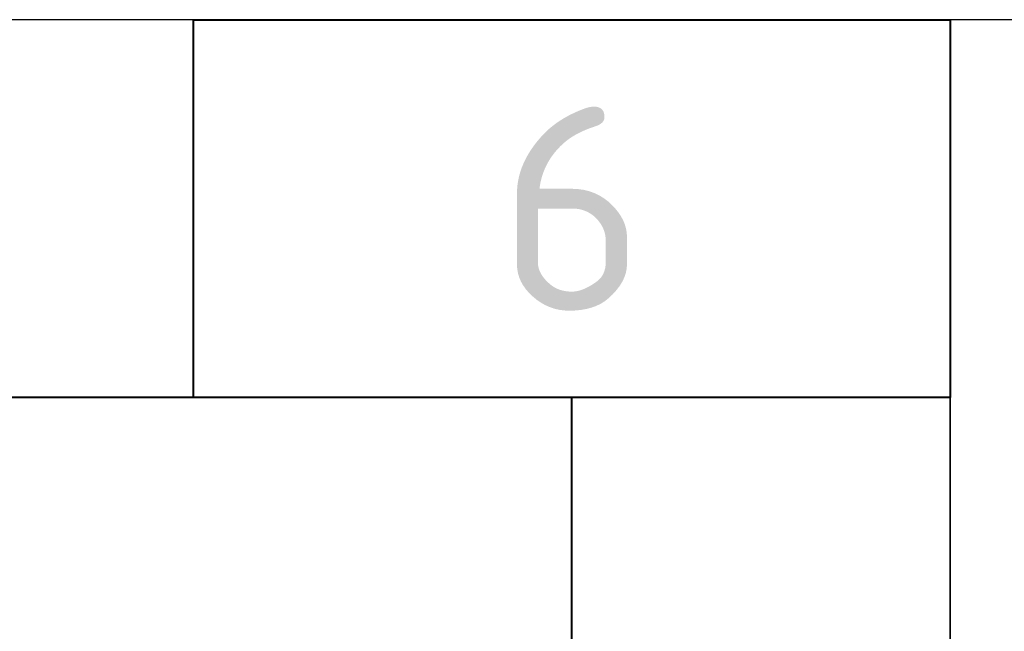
# Model space of a CAD drawing. Header units: millimetres. Extents: x 177411 to 4043203, y -244739 to -71.
# Tile 27 of 55: x 303073 to 304375, y -880 to -71. Entities that reach past the tile are written whole.
import ezdxf

# ---------------------------------------------------------------- set-up
doc = ezdxf.new("R2010")
doc.units = ezdxf.units.MM
doc.layers.add('line', color=7, linetype='Continuous')
doc.layers.add('Wall', color=16, linetype='Continuous', lineweight=40)
doc.styles.add('ISOCPEUR', font='isocpeur.TTF')

msp = doc.modelspace()

# ---------------------------------------------------------------- linework, layer by layer
at = {"layer": 'line', "color": 0}
for points in [[(283303.3, -29770.7), (304303.3, -29770.7), (304303.3, -70.7), (283303.3, -70.7)], [(304303.3, -29770.7), (325303.3, -29770.7), (325303.3, -70.7), (304303.3, -70.7)]]:
    msp.add_lwpolyline(points, close=True, dxfattribs=at)
at = {"layer": 'Wall', "color": 0}
for points in [[(304303.3, -570.7), (303303.3, -570.7), (303303.3, -70.7), (304303.3, -70.7)], [(283803.3, -29270.7), (303803.3, -29270.7), (303803.3, -570.7), (283803.3, -570.7)]]:
    msp.add_lwpolyline(points, close=True, dxfattribs=at)

# ---------------------------------------------------------------- texts
at = {"insert": (303803.3, -320.7), "char_height": 270, "width": 1000, "attachment_point": 5, "style": 'ISOCPEUR'}
msp.add_mtext('{\\C0;6}', dxfattribs=at)

doc.saveas('drawing.dxf')
